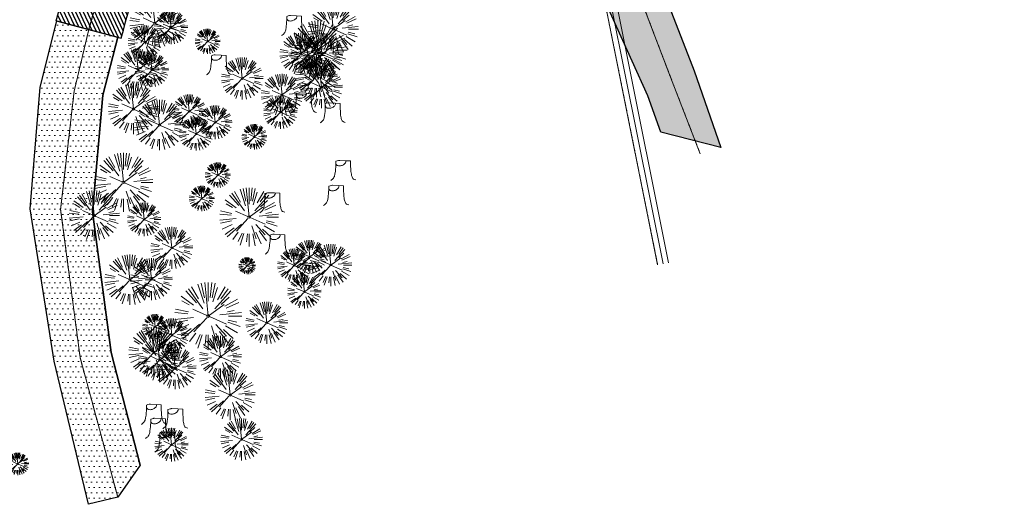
# Model space of a CAD drawing. Header units: feet. Extents: x 1134296 to 1140710, y 647902 to 649877.
# Tile 2 of 42: x 1134629 to 1134980, y 647925 to 648098. Entities that reach past the tile are written whole.
import ezdxf
from ezdxf import colors
from ezdxf.entities.mleader import LeaderData, LeaderLine
from ezdxf.lldxf.tags import DXFTag
from ezdxf.math import Vec2, Vec3

# ---------------------------------------------------------------- set-up
doc = ezdxf.new("R2010")
doc.units = ezdxf.units.FT
doc.header["$MEASUREMENT"] = 0
doc.linetypes.add('CENTER2', pattern=[1.125, 0.75, -0.125, 0.125, -0.125])
doc.linetypes.add('PHANTOM2', pattern=[1.25, 0.625, -0.125, 0.125, -0.125, 0.125, -0.125])
for name, color, linetype in [('C-PRKG-ASPH', 5, 'Continuous'), ('C-ROAD-ASPHALT', 1, 'Continuous'), ('C-ROAD-CNTR', 1, 'CENTER2'), ('G-TEXT-ST02', 2, 'Continuous'), ('G-XREF', 7, 'Continuous'), ('V-PVMT-ASPH', 111, 'Continuous')]:
    doc.layers.add(name, color=color, linetype=linetype)
for name, color, linetype, lineweight in [('V-ANNO-TEXT', 8, 'Continuous', 13), ('V-PVMT-HTCH-ASPH', 8, 'Continuous', 13), ('V-SITE-VEGE', 8, 'Continuous', 18), ('V-UTIL-WATR-LINE', 8, 'WATER', 15)]:
    doc.layers.add(name, color=color, linetype=linetype, lineweight=lineweight)
doc.layers.add('V-PVMT-CNTR', color=8, linetype='Continuous', lineweight=5, plot=False)
doc.styles.add('SEI-Dim & Leader', font='tahoma.ttf')
doc.styles.get("Standard").update_dxf_attribs({"font": 'arial.ttf'})
tags = doc.linetypes.add('WATER', pattern='A,1.5,-0.2,["W",Standard,S=0.08,R=0,X=-0.1,Y=-0.04],-0.05', length=1.75).pattern_tags.tags
tags[6] = DXFTag(74, 10)

# ---------------------------------------------------------------- blocks, each defined once
blk = doc.blocks.new('V-SITE-VEGE-Coniferious Tree 2')
at = {"color": 0, "linetype": 'ByBlock'}
for p, q in [((-0.063, 0.193), (-0.155, 0.476)), ((-0.057, 0.27), (-0.104, 0.489)), ((0, 0.003), (-0.052, 0.497)), ((0, 0.222), (0, 0.5)), ((0.029, 0.275), (0.052, 0.497)), ((0.057, 0.269), (0.104, 0.489)), ((-0.22, 0.16), (-0.405, 0.294)), ((-0.176, 0.195), (-0.335, 0.372)), ((-0.079, 0.109), (-0.294, 0.405)), ((-0.146, 0.253), (-0.25, 0.433)), ((0.069, 0.211), (0.138, 0.426)), ((0.098, 0.109), (0.335, 0.372)), ((0.139, 0.241), (0.25, 0.433)), ((0.187, 0.257), (0.294, 0.405)), ((-0.284, 0.164), (-0.393, 0.227)), ((-0.001, -0.001), (0.235, 0.171)), ((0.192, 0.173), (0.312, 0.281)), ((0.249, 0.144), (0.433, 0.25)), ((0.266, 0.118), (0.457, 0.203)), ((-0.306, 0.032), (-0.497, 0.052)), ((-0.296, 0.063), (-0.489, 0.104)), ((-0.02, 0.009), (-0.232, 0.103)), ((0.173, 0.018), (0.497, 0.052)), ((0.287, 0.061), (0.388, 0.083)), ((0.302, 0), (0.5, 0)), ((-0.218, -0.023), (-0.497, -0.052)), ((-0.302, -0.064), (-0.489, -0.104)), ((-0.288, -0.128), (-0.457, -0.203)), ((-0.132, -0.119), (-0.372, -0.335)), ((-0.023, -0.026), (-0.214, -0.237)), ((0.018, -0.008), (0.272, -0.121)), ((0.114, -0.127), (0.272, -0.302)), ((0.289, -0.094), (0.476, -0.155)), ((0.294, -0.062), (0.427, -0.091)), ((-0.255, -0.185), (-0.405, -0.294)), ((-0.184, -0.254), (-0.277, -0.381)), ((-0.121, -0.273), (-0.186, -0.417)), ((-0.091, -0.28), (-0.155, -0.476)), ((-0.03, -0.282), (-0.044, -0.422)), ((0, -0.282), (0, -0.5)), ((0.048, -0.147), (0.119, -0.367)), ((0.061, -0.287), (0.104, -0.489)), ((0.113, -0.254), (0.203, -0.457)), ((0.169, -0.232), (0.294, -0.405)), ((0.225, -0.203), (0.372, -0.335)), ((0.256, -0.148), (0.433, -0.25))]:
    blk.add_line(p, q, dxfattribs=at)
blk.add_circle((0, 0), 0.0208)
blk = doc.blocks.new('V-SITE-VEGE-Stump')
for points in [[(-0.1229, -0.0143, 0.052613), (-0.0986, 0.0077, 0.106195), (-0.0905, 0.0219, 0.044862), (-0.0837, 0.0527, 0.020074), (-0.0776, 0.1229, 0.011675), (-0.0773, 0.1364, 0.007866), (-0.0776, 0.1565)], [(-0.0776, 0.1565, -0.027668), (-0.0534, 0.1634, -0.067978), (-0.0432, 0.1643), (0.0086, 0.1616), (0.054, 0.1591)], [(0.0151, 0.1613, -0.082864), (0.0081, 0.142, -0.111324), (-0.0021, 0.1306, -0.039313), (-0.0159, 0.1223, -0.049197), (-0.028, 0.1177, -0.066002), (-0.0447, 0.1155, -0.070187), (-0.0604, 0.1177, -0.114859), (-0.0685, 0.1223, -0.075938), (-0.0773, 0.1332)], [(0.054, 0.1591, 0.004334), (0.0538, 0.1369, 0.008344), (0.054, 0.1254), (0.0561, 0.0762, 0.046252), (0.0624, 0.0317, 0.069625), (0.0733, 0.0038, 0.149725), (0.0794, -0.002, 0.058523), (0.0992, -0.0091)]]:
    blk.add_lwpolyline(points, format="xyb")
blk = doc.blocks.new('_Open90')
at = {"color": 0, "linetype": 'ByBlock', "lineweight": -2}
for p, q in [((0, 0), (-1, 0)), ((-0.5, 0.5), (0, 0)), ((0, 0), (-0.5, -0.5))]:
    blk.add_line(p, q, dxfattribs=at)
blk = doc.blocks.new('C_PBASE-PACTOLA_02403811')
at = {"layer": 'C-ROAD-ASPHALT'}
for points in [[(1134641.75, 648097.24, -0.047459), (1134675.31, 648187.21, 0.35336), (1134666.8, 648223.94, -0.106181), (1134644.2, 648251.03), (1134637.91, 648263.01), (1134624.34, 648241.53), (1134586.21, 648314.11), (1134596.83, 648319.69, 0.414214), (1134601.03, 648333.19), (1134601.03, 648333.19, -0.272199), (1134605.1, 648418.24), (1134606.84, 648420.9, -0.102173), (1134622.24, 648436.38, 0.468797), (1134623.09, 648444.02, -0.039414), (1134613.59, 648455.57), (1134609.94, 648460.8, -0.104209), (1134568.35, 648558.72), (1134550.7, 648648.51, -0.01381), (1134546.06, 648676.18), (1134536.98, 648741.16, -0.094333), (1134542.66, 648856.22), (1134551.22, 648891.6, -0.010799), (1134557.39, 648914.9)], [(1134664.93, 648091.02, -0.049927), (1134699, 648181.01), (1134709.51, 648185.7), (1134742.08, 648205.35)]]:
    blk.add_lwpolyline(points, format="xyb", dxfattribs=at)
blk.add_lwpolyline([(1134641.75, 648097.24), (1134664.93, 648091.02)], dxfattribs=at)
at = {"layer": 'C-ROAD-CNTR', "flags": 128}
blk.add_lwpolyline([(1134682.82, 648422.25), (1134669.22, 648425.85, -0.177469), (1134620.15, 648460.15), (1134616.5, 648465.38, -0.104209), (1134576.2, 648560.26), (1134558.55, 648650.05, -0.01381), (1134553.98, 648677.28), (1134544.9, 648742.27, -0.094333), (1134550.43, 648854.34), (1134559, 648889.72, -0.142864), (1134712.37, 649156.83), (1134786.2, 649227.81, -0.041643), (1134812.01, 649248.79), (1134833.03, 649263.15, -0.265468), (1134926.96, 649270.71), (1134949.26, 649260.25, -0.036701), (1135013.16, 649224.33), (1135075.32, 649183.13, -0.302523), (1135105.39, 649111.58), (1135099.69, 649081.89, -0.049273), (1135094.1, 649063.04), (1135036.84, 648922.4, -0.009219), (1135029.58, 648905.45), (1134962.36, 648756.34, -0.019155), (1134945.3, 648722.05), (1134909.79, 648657.07, -0.111237), (1134866.24, 648607.57), (1134762.18, 648532.09, 0.322945), (1134716.4, 648393.22), (1134719.72, 648382.71, -0.171424), (1134715.29, 648249.56), (1134707.16, 648228.78, -0.022723), (1134688.71, 648187.28, 0.05045), (1134653.34, 648094.13)], format="xyb", dxfattribs=at)
blk = doc.blocks.new('C_PHTCH-PACTOLA_02403811')
at = {"layer": 'C-PRKG-ASPH'}
h = blk.add_hatch(dxfattribs=at)
h.set_pattern_fill('ANSI31', color=256, scale=10, angle=70)
edge = h.paths.add_edge_path(flags=16)
edge.add_arc((1135093.57, 648760.36), 542, 143.5704, 153.2664, ccw=False)
edge.add_arc((1135093.57, 648760.36), 542, 133.8743, 143.5704, ccw=False)
edge.add_line((1134717.92, 649151.06), (1134791.74, 649222.04))
edge.add_arc((1134924.81, 649083.64), 192, 124.3358, 133.8743, ccw=False)
edge.add_line((1134816.52, 649242.18), (1134837.54, 649256.54))
edge.add_arc((1134886.61, 649184.7), 87, 64.8666, 124.3358, ccw=False)
edge.add_line((1134923.57, 649263.47), (1134945.86, 649253.01))
edge.add_arc((1134736.9, 648807.59), 492, 56.4591, 64.8666, ccw=False)
edge.add_line((1135008.74, 649217.67), (1135070.9, 649176.46))
edge.add_arc((1135036.64, 649124.78), 62, -10.868, 56.4591, ccw=False)
edge.add_line((1135097.53, 649113.09), (1135091.83, 649083.4))
edge.add_arc((1135001.48, 649100.74), 92, 337.8486, 349.132, ccw=False)
edge.add_line((1135086.69, 649066.05), (1135029.44, 648925.41))
edge.add_arc((1134573.75, 649110.92), 492, 335.736, 337.8486, ccw=False)
edge.add_line((1135022.29, 648908.74), (1134970.11, 648792.98))
edge.add_line((1134970.11, 648792.98), (1134955.07, 648759.62))
edge.add_arc((1134506.53, 648961.81), 492, 331.3466, 335.736, ccw=False)
edge.add_line((1134938.28, 648725.89), (1134902.77, 648660.9))
edge.add_arc((1134778.16, 648728.99), 142, 305.9573, 331.3466, ccw=False)
edge.add_line((1134861.54, 648614.05), (1134757.48, 648538.57))
edge.add_arc((1134835.58, 648430.91), 133, 125.9573, 166.4172)
edge.add_arc((1134672.28, 648470.36), 35, 244.1086, 346.4172, ccw=False)
edge.add_arc((1134691.46, 648509.91), 78.96, 214.9055, 244.1168, ccw=False)
edge.add_line((1134626.71, 648464.73), (1134623.06, 648469.96))
edge.add_arc((1134821.51, 648608.47), 242, 191.1168, 214.9138, ccw=False)
edge.add_line((1134584.05, 648561.81), (1134566.4, 648651.59))
edge.add_arc((1135049.17, 648746.46), 492, 187.9519, 191.1168, ccw=False)
edge.add_line((1134561.9, 648678.39), (1134552.83, 648743.38))
edge.add_arc((1134842.02, 648783.77), 292, 166.3961, 187.9519, ccw=False)
edge.add_line((1134558.21, 648852.45), (1134566.77, 648887.84))
edge.add_arc((1135093.57, 648760.36), 542, 158.0478, 166.3961, ccw=False)
edge.add_arc((1135093.57, 648760.36), 542, 153.2664, 158.0478, ccw=False)
edge = h.paths.add_edge_path()
edge.add_line((1134664.93, 648091.02), (1134641.75, 648097.24))
edge.add_arc((1135131.44, 647965.88), 507, 154.1155, 164.9841, ccw=False)
edge.add_arc((1135131.44, 647965.88), 507, 153.4315, 154.1155, ccw=False)
edge.add_arc((1134241.51, 648410.91), 488, 333.4315, 338.6384)
edge.add_line((1134695.99, 648233.15), (1134704.11, 648253.93))
edge.add_arc((1134529.03, 648322.41), 188, 338.6384, 377.1955)
edge.add_arc((1134651.31, 648360.25), 60, 17.1955, 74.9727)
edge.add_line((1134666.86, 648418.2), (1134661.5, 648419.81))
edge.add_arc((1134691.49, 648509.95), 95, 223.9419, 251.5981, ccw=False)
edge.add_arc((1134691.54, 648509.98), 95.06, 214.9166, 223.9393, ccw=False)
edge.add_line((1134613.59, 648455.57), (1134609.94, 648460.8))
edge.add_arc((1134821.51, 648608.47), 258, 191.1168, 214.9138, ccw=False)
edge.add_line((1134568.35, 648558.72), (1134550.7, 648648.51))
edge.add_arc((1135049.17, 648746.46), 508, 187.9519, 191.1168, ccw=False)
edge.add_line((1134546.06, 648676.18), (1134536.98, 648741.16))
edge.add_arc((1134842.02, 648783.77), 308, 166.3961, 187.9519, ccw=False)
edge.add_line((1134542.66, 648856.22), (1134551.22, 648891.6))
edge.add_arc((1135093.57, 648760.36), 558, 163.9213, 166.3961, ccw=False)
edge.add_arc((1134538.18, 648920.44), 20, 343.9213, 402.7699)
edge.add_line((1134552.86, 648934.02), (1134533.45, 648955.01))
edge.add_arc((1135093.57, 648760.36), 592.98, 146.01874, 160.8371, ccw=False)
edge.add_line((1134601.86, 649091.79), (1134616.58, 649064.03))
edge.add_arc((1134621, 649066.38), 5, 207.9516, 327.0741)
edge.add_arc((1135093.57, 648760.36), 558, 133.8743, 147.0741, ccw=False)
edge.add_line((1134706.83, 649162.6), (1134780.65, 649233.58))
edge.add_arc((1134924.81, 649083.64), 208, 124.3358, 133.8743, ccw=False)
edge.add_line((1134807.49, 649255.39), (1134828.52, 649269.75))
edge.add_arc((1134886.61, 649184.7), 103, 64.8666, 124.3358, ccw=False)
edge.add_line((1134930.36, 649277.95), (1134952.66, 649267.49))
edge.add_arc((1134736.9, 648807.59), 508, 56.4591, 64.8666, ccw=False)
edge.add_line((1135017.58, 649231), (1135079.74, 649189.8))
edge.add_arc((1135036.64, 649124.78), 78, -10.868, 56.4591, ccw=False)
edge.add_line((1135113.25, 649110.08), (1135107.54, 649080.38))
edge.add_arc((1135001.48, 649100.74), 108, 337.8486, 349.132, ccw=False)
edge.add_line((1135101.51, 649060.02), (1135044.25, 648919.38))
edge.add_arc((1134573.75, 649110.92), 508, 335.736, 337.8486, ccw=False)
edge.add_line((1135036.87, 648902.16), (1134969.66, 648753.05))
edge.add_arc((1134506.53, 648961.81), 508, 331.3466, 335.736, ccw=False)
edge.add_line((1134952.32, 648718.22), (1134916.81, 648653.23))
edge.add_arc((1134778.16, 648728.99), 158, 305.9573, 331.3466, ccw=False)
edge.add_line((1134870.94, 648601.1), (1134766.88, 648525.62))
edge.add_arc((1134835.58, 648430.91), 117, 125.9573, 162.2649)
edge.add_arc((1134752.71, 648457.41), 30, 162.2649, 196.8024)
edge.add_arc((1134835.58, 648430.91), 113, 170.9217, 197.5477)
edge.add_line((1134727.84, 648396.84), (1134731.16, 648386.32))
edge.add_arc((1134529.03, 648322.41), 212, 11.3401, 17.5477, ccw=False)
edge.add_arc((1134529.06, 648322.4), 211.97, -20.6491, 11.3422, ccw=False)
edge.add_arc((1134759.87, 648235.31), 34.72, 159.1872, 239.4136)
edge.add_line((1134742.2, 648205.42), (1134709.51, 648185.7))
edge.add_line((1134709.51, 648185.7), (1134699, 648181.01))
edge.add_arc((1135131.44, 647965.88), 483, 153.5512, 164.9841)
blk = doc.blocks.new('C_XBASE-PACTOLA_02403811')
at = {"layer": 'V-PVMT-HTCH-ASPH', "transparency": 33554483}
h = blk.add_hatch(dxfattribs=at)
h.set_pattern_fill('DOTS', color=256, scale=30)
h.paths.add_polyline_path([(1134742.08, 648205.35), (1134743, 648204.66), (1134781.82, 648181.92), (1134815.22, 648160.19), (1134833.75, 648146.24), (1134854.82, 648117.46), (1134869.62, 648079.36), (1134879.19, 648052.01), (1134857.77, 648057.45), (1134853.11, 648070.45), (1134836.3, 648107.68), (1134820.56, 648130.07), (1134803.91, 648145.91), (1134772.43, 648164.25), (1134732.88, 648182.77), (1134724.14, 648184.69), (1134709.51, 648185.7)])
h = blk.add_hatch(dxfattribs=at)
h.set_pattern_fill('DOTS', color=256, scale=30)
h.paths.add_polyline_path([(1134641.99, 648097.17), (1134663.75, 648091.34), (1134658.32, 648070.65), (1134654.64, 648028.99), (1134661.36, 647978.88), (1134671.77, 647938.63), (1134663.72, 647927.17), (1134653.31, 647924.66), (1134641, 647975.69), (1134632.45, 648030.07), (1134636.03, 648073.52)])
at = {"layer": 'V-PVMT-ASPH', "flags": 128}
for points in [[(1134742.08, 648205.35), (1134743, 648204.66), (1134781.82, 648181.92), (1134815.22, 648160.19), (1134833.75, 648146.24), (1134854.82, 648117.46), (1134869.62, 648079.36), (1134879.19, 648052.01), (1134857.77, 648057.45), (1134853.11, 648070.45), (1134836.3, 648107.68), (1134820.56, 648130.07), (1134803.91, 648145.91), (1134772.43, 648164.25), (1134732.88, 648182.77), (1134724.14, 648184.69), (1134709.51, 648185.7)], [(1134641.99, 648097.17), (1134663.75, 648091.34), (1134658.32, 648070.65), (1134654.64, 648028.99), (1134661.36, 647978.88), (1134671.77, 647938.63), (1134663.72, 647927.17), (1134653.31, 647924.66), (1134641, 647975.69), (1134632.45, 648030.07), (1134636.03, 648073.52)]]:
    blk.add_lwpolyline(points, close=True, dxfattribs=at)
for points in [[(1134653.31, 647924.66), (1134641, 647975.69), (1134632.45, 648030.07), (1134636.03, 648073.52), (1134641.99, 648097.17)], [(1134653.31, 647924.66), (1134641, 647975.69), (1134632.45, 648030.07), (1134636.03, 648073.52), (1134641.99, 648097.17)], [(1134671.77, 647938.63), (1134661.36, 647978.88), (1134654.64, 648028.99), (1134658.32, 648070.65), (1134663.75, 648091.34)]]:
    blk.add_lwpolyline(points, dxfattribs=at)
at = {"layer": 'V-PVMT-CNTR', "lineweight": 5, "flags": 128}
for points in [[(1134776.11, 648172.36), (1134809.2, 648153.56), (1134827.28, 648138.42), (1134847.24, 648113.65), (1134861.79, 648075.58), (1134871.78, 648049.79)], [(1134663.72, 647927.17), (1134650.25, 647977.04), (1134643.31, 648029.9), (1134648.12, 648072.06), (1134653.34, 648094.13)]]:
    blk.add_lwpolyline(points, dxfattribs=at)
at = {"layer": 'V-PVMT-CNTR', "linetype": 'CENTER2', "lineweight": 5, "flags": 128}
for points in [[(1134776.11, 648172.36), (1134809.2, 648153.56), (1134827.28, 648138.42), (1134847.24, 648113.65), (1134861.79, 648075.58), (1134871.78, 648049.79)], [(1134663.72, 647927.17), (1134650.25, 647977.04), (1134643.31, 648029.9), (1134648.12, 648072.06), (1134653.34, 648094.13)]]:
    blk.add_lwpolyline(points, dxfattribs=at)
at = {"layer": 'V-UTIL-WATR-LINE', "ltscale": 0.75, "flags": 128}
blk.add_lwpolyline([(1134856.6, 648010.1), (1134824.59, 648169.4), (1134824.4, 648170.45), (1134715.22, 648724.68), (1134627.69, 649042.71), (1134623.1, 649060.49), (1134614.19, 649111.86), (1134603.32, 649126.01)], dxfattribs=at)
at = {"layer": 'V-UTIL-WATR-LINE', "linetype": 'PHANTOM2', "ltscale": 0.75, "flags": 128}
blk.add_lwpolyline([(1134856.6, 648010.1), (1134824.59, 648169.4), (1134824.4, 648170.45), (1134715.22, 648724.68), (1134627.69, 649042.71), (1134623.1, 649060.49), (1134614.19, 649111.86), (1134603.32, 649126.01)], dxfattribs=at)
at = {"layer": 'V-UTIL-WATR-LINE', "flags": 128}
for points in [[(1134858.56, 648010.49), (1134826.55, 648169.78), (1134826.36, 648170.82), (1134717.16, 648725.14), (1134629.62, 649043.23), (1134625.05, 649060.91), (1134616.07, 649112.68), (1134604.91, 649127.23)], [(1134860.52, 648010.88), (1134828.52, 648170.15), (1134828.33, 648171.19), (1134719.11, 648725.6), (1134719.1, 648725.64)]]:
    blk.add_lwpolyline(points, dxfattribs=at)
at = {"layer": 'V-SITE-VEGE'}
for name, p, xscale, yscale, zscale in [('V-SITE-VEGE-Coniferious Tree 2', (1134676.92, 648096.39), 17.99978256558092, 17.99978256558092, 17.99978256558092), ('V-SITE-VEGE-Coniferious Tree 2', (1134740.71, 648094.24), 17.99978256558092, 17.99978256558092, 17.99978256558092), ('V-SITE-VEGE-Stump', (1134727.19, 648092.5), 40.31522404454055, 40.31522404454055, 40.31522404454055), ('V-SITE-VEGE-Coniferious Tree 2', (1134735.21, 648086.8), 20.99974632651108, 20.99974632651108, 20.99974632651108), ('V-SITE-VEGE-Coniferious Tree 2', (1134695.79, 648089.89), 8.999891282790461, 8.999891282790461, 8.999891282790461), ('V-SITE-VEGE-Coniferious Tree 2', (1134729.06, 648085.4), 14.99981880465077, 14.99981880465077, 14.99981880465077), ('V-SITE-VEGE-Coniferious Tree 2', (1134736.63, 648085.35), 14.99981880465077, 14.99981880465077, 14.99981880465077), ('V-SITE-VEGE-Coniferious Tree 2', (1134670.95, 648079.7), 14.99981880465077, 14.99981880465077, 14.99981880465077), ('V-SITE-VEGE-Stump', (1134700.31, 648078.47), 40.31522404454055, 40.31522404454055, 40.31522404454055), ('V-SITE-VEGE-Coniferious Tree 2', (1134734.68, 648077.43), 14.99981880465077, 14.99981880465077, 14.99981880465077), ('V-SITE-VEGE-Coniferious Tree 2', (1134708.19, 648076.62), 14.99981880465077, 14.99981880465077, 14.99981880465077), ('V-SITE-VEGE-Coniferious Tree 2', (1134736.5, 648073.52), 14.99981880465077, 14.99981880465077, 14.99981880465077), ('V-SITE-VEGE-Coniferious Tree 2', (1134722.39, 648070.78), 14.99981880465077, 14.99981880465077, 14.99981880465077), ('V-SITE-VEGE-Coniferious Tree 2', (1134669.29, 648065.76), 17.99978256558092, 17.99978256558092, 17.99978256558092), ('V-SITE-VEGE-Stump', (1134730.66, 648064.91), 40.31522404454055, 40.31522404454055, 40.31522404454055), ('V-SITE-VEGE-Coniferious Tree 2', (1134678.64, 648060.06), 17.99978256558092, 17.99978256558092, 17.99978256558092), ('V-SITE-VEGE-Stump', (1134740.98, 648061.33), 40.31522404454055, 40.31522404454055, 40.31522404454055), ('V-SITE-VEGE-Coniferious Tree 2', (1134712.51, 648055.82), 8.999891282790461, 8.999891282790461, 8.999891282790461), ('V-SITE-VEGE-Coniferious Tree 2', (1134665.76, 648039.55), 20.99974632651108, 20.99974632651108, 20.99974632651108), ('V-SITE-VEGE-Coniferious Tree 2', (1134699.43, 648042.18), 8.999891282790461, 8.999891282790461, 8.999891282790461), ('V-SITE-VEGE-Stump', (1134744.74, 648040.78), 40.31522404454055, 40.31522404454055, 40.31522404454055), ('V-SITE-VEGE-Coniferious Tree 2', (1134655.33, 648027.68), 17.99978256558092, 17.99978256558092, 17.99978256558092), ('V-SITE-VEGE-Coniferious Tree 2', (1134693.73, 648033.81), 8.999891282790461, 8.999891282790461, 8.999891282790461), ('V-SITE-VEGE-Coniferious Tree 2', (1134710.64, 648027.16), 20.99974632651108, 20.99974632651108, 20.99974632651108), ('V-SITE-VEGE-Stump', (1134719.4, 648029.26), 40.31522404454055, 40.31522404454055, 40.31522404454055), ('V-SITE-VEGE-Stump', (1134742.21, 648031.89), 40.31522404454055, 40.31522404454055, 40.31522404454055), ('V-SITE-VEGE-Coniferious Tree 2', (1134683.03, 648016.14), 14.99981880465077, 14.99981880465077, 14.99981880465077), ('V-SITE-VEGE-Stump', (1134721.27, 648014.46), 40.31522404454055, 40.31522404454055, 40.31522404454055), ('V-SITE-VEGE-Coniferious Tree 2', (1134739.83, 648010.06), 14.99981880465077, 14.99981880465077, 14.99981880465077), ('V-SITE-VEGE-Coniferious Tree 2', (1134668.06, 648004.79), 17.99978256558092, 17.99978256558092, 17.99978256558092), ('V-SITE-VEGE-Coniferious Tree 2', (1134675.71, 648004.96), 14.99981880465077, 14.99981880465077, 14.99981880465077), ('V-SITE-VEGE-Coniferious Tree 2', (1134716.93, 647989.42), 14.99981880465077, 14.99981880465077, 14.99981880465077), ('V-SITE-VEGE-Coniferious Tree 2', (1134677.06, 647987.99), 8.999891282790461, 8.999891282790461, 8.999891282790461), ('V-SITE-VEGE-Coniferious Tree 2', (1134676.6, 647978.89), 17.99978256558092, 17.99978256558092, 17.99978256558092), ('V-SITE-VEGE-Coniferious Tree 2', (1134678.6, 647976.13), 14.99981880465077, 14.99981880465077, 14.99981880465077), ('V-SITE-VEGE-Coniferious Tree 2', (1134700.41, 647977.31), 14.99981880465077, 14.99981880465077, 14.99981880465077), ('V-SITE-VEGE-Coniferious Tree 2', (1134684.25, 647973.29), 14.99981880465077, 14.99981880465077, 14.99981880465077), ('V-SITE-VEGE-Coniferious Tree 2', (1134703.85, 647963.68), 17.99978256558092, 17.99978256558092, 17.99978256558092), ('V-SITE-VEGE-Stump', (1134677.09, 647953.77), 40.31522404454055, 40.31522404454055, 40.31522404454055), ('V-SITE-VEGE-Stump', (1134684.77, 647952.17), 40.31522404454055, 40.31522404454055, 40.31522404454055), ('V-SITE-VEGE-Stump', (1134678.6, 647948.72), 40.31522404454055, 40.31522404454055, 40.31522404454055), ('V-SITE-VEGE-Coniferious Tree 2', (1134707.96, 647947.8), 14.99981880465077, 14.99981880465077, 14.99981880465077), ('V-SITE-VEGE-Stump', (1134681.91, 647943.83), 40.31522404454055, 40.31522404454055, 40.31522404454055)]:
    blk.add_blockref(name, p, dxfattribs=dict(at, xscale=xscale, yscale=yscale, zscale=zscale))
at = {"layer": 'V-SITE-VEGE', "rotation": 8.537736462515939e-07}
for p, xscale, yscale, zscale in [((1134682.73, 648094.83), 11.99985504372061, 11.99985504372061, 11.99985504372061), ((1134673.38, 648089.62), 11.99985504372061, 11.99985504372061, 11.99985504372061), ((1134731.56, 648084.9), 11.99985504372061, 11.99985504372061, 11.99985504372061), ((1134675.91, 648079.7), 11.99985504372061, 11.99985504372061, 11.99985504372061), ((1134689.22, 648064.91), 11.99985504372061, 11.99985504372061, 11.99985504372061), ((1134721.82, 648064.61), 11.99985504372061, 11.99985504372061, 11.99985504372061), ((1134698.53, 648060.99), 11.99985504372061, 11.99985504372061, 11.99985504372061), ((1134691.73, 648056.88), 11.99985504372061, 11.99985504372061, 11.99985504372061), ((1134673.15, 648026.34), 11.99985504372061, 11.99985504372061, 11.99985504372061), ((1134732.33, 648012.98), 11.99985504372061, 11.99985504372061, 11.99985504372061), ((1134726.79, 648009.92), 11.99985504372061, 11.99985504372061, 11.99985504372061), ((1134709.91, 648009.78), 5.999927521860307, 5.999927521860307, 5.999927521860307), ((1134696.04, 647991.86), 23.99971008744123, 23.99971008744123, 23.99971008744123), ((1134730.38, 648000.49), 11.99985504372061, 11.99985504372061, 11.99985504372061), ((1134683.03, 647985), 11.99985504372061, 11.99985504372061, 11.99985504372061), ((1134682.91, 647945.9), 11.99985504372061, 11.99985504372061, 11.99985504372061), ((1134627.95, 647939.06), 7.99990336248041, 7.99990336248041, 7.99990336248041)]:
    blk.add_blockref('V-SITE-VEGE-Coniferious Tree 2', p, dxfattribs=dict(at, xscale=xscale, yscale=yscale, zscale=zscale))
at = {"layer": 'V-ANNO-TEXT'}
ml = blk.add_multileader_mtext('Standard', dxfattribs=at)
ml.set_content('Ex. 15" CMP\\PInv. - 4632.84', color=256, style='SEI-Dim & Leader')
ml.set_leader_properties(color=256, linetype='ByLayer', lineweight=-1)
ml.set_arrow_properties(name='OPEN90')
ml.build(insert=Vec2(0, 0))
ml.multileader.update_dxf_attribs({"text_left_attachment_type": 2, "text_right_attachment_type": 2, "dogleg_length": 0.1, "arrow_head_size": 3.2, "scale": 40})
ctx = ml.context
ctx.base_point, ctx.scale, ctx.arrow_head_size, ctx.plane_origin = Vec3(1134885.73, 648122.43), 40, 3.2, Vec3(1134875.63, 648115.53)
ctx.left_attachment, ctx.right_attachment = 2, 2
notes = []
notes.append((ctx, [(0, (1, 1, 0), (1134881.73, 648122.43), (1, 0), 4, [(0, [(1134875.63, 648115.53)], 0, [])])]))
ctx.mtext.insert, ctx.mtext.flow_direction = Vec3(1134887.73, 648127.89), 5
for ctx, leaders in notes:
    for number, flags, end, landing, length, lines in leaders:
        leader = LeaderData()
        leader.index, (leader.has_last_leader_line, leader.has_dogleg_vector, leader.attachment_direction) = number, flags
        leader.last_leader_point, leader.dogleg_vector, leader.dogleg_length = Vec3(end), Vec3(landing), length
        for number, points, colour, breaks in lines:
            line = LeaderLine()
            line.index, line.vertices, line.color, line.breaks = number, Vec3.list(points), colors.encode_raw_color(colour), breaks
            leader.lines.append(line)
        ctx.leaders.append(leader)

msp = doc.modelspace()

# ---------------------------------------------------------------- block references
at = {"layer": 'G-TEXT-ST02'}
msp.add_blockref('C_PHTCH-PACTOLA_02403811', (0, 0), dxfattribs=at)

# ---------------------------------------------------------------- next in the draw order: block references
at = {"layer": 'G-XREF'}
msp.add_blockref('C_XBASE-PACTOLA_02403811', (0, 0), dxfattribs=at)

# ---------------------------------------------------------------- next in the draw order: block references
msp.add_blockref('C_PBASE-PACTOLA_02403811', (0, 0), dxfattribs=at)

doc.saveas('drawing.dxf')
